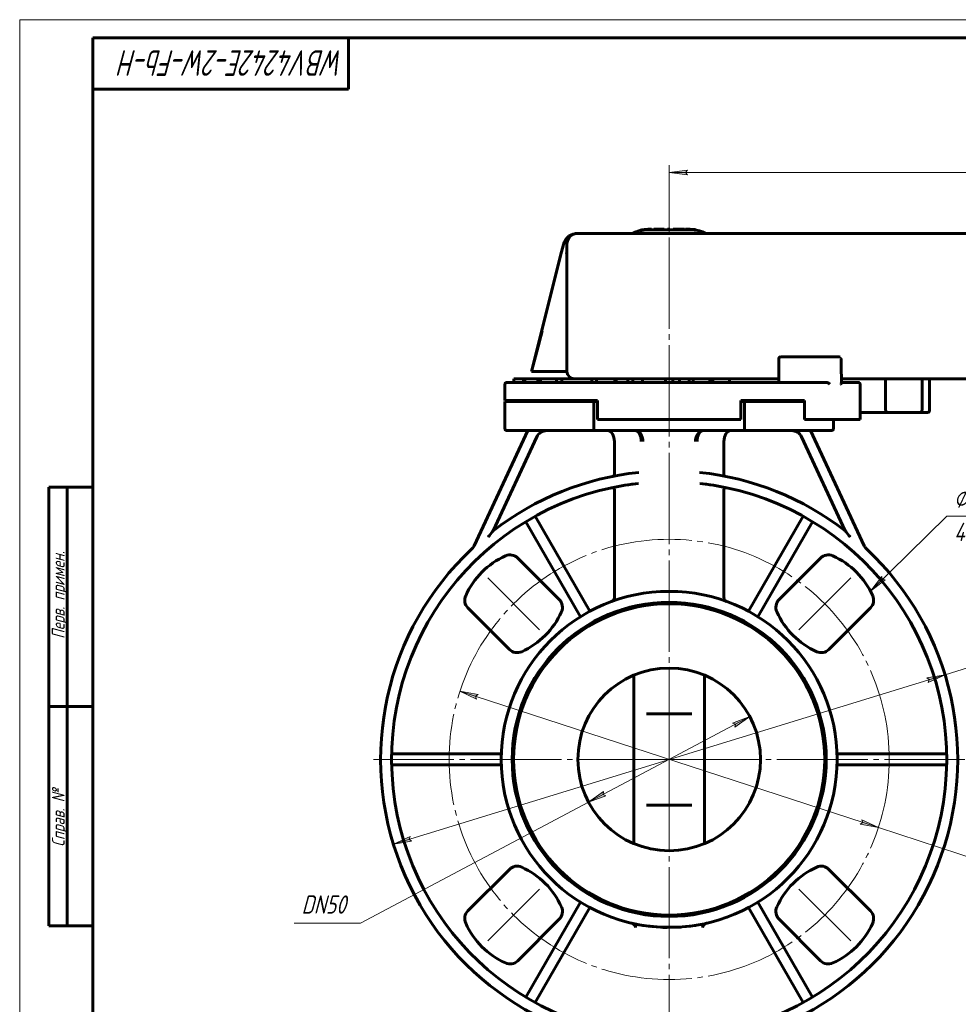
# Model space of a CAD drawing. Header units: millimetres. Extents: x 0 to 594, y 0 to 420.
# Tile 2 of 4: x 0 to 257, y 150 to 420. Entities that reach past the tile are written whole.
import ezdxf

# ---------------------------------------------------------------- set-up
doc = ezdxf.new("R2010")
doc.units = ezdxf.units.MM
for name, pattern in [('K5LT-1', [0]), ('K5LT_AXLED', [29.466301, 24.966301, -1.5, 1.5, -1.5]), ('K5LT_BASIC', [0]), ('K5LT_THIN', [0])]:
    doc.linetypes.add(name, pattern=pattern)
doc.layers.add('Системный слой', color=7, linetype='Continuous')
doc.layers.add('Системный слой (1)', color=7, linetype='Continuous', true_color=0x6c6c6c)
doc.styles.add('KDIMTEXTSTYLE', font='txt', dxfattribs={"width": 0.96, "oblique": 15, "height": 5})
doc.styles.add('KTEXTSTYLE', font='txt', dxfattribs={"width": 0.96, "height": 5})
doc.dimstyles.new('KDIMSTYLE (1.00)', dxfattribs={"dimtxt": 5, "dimasz": 1, "dimexe": 2, "dimexo": 0, "dimgap": 1, "dimtad": 1, "dimtxsty": 'KDIMTEXTSTYLE', "dimsah": 1, "dimcen": 0, "dimdle": 1, "dimadec": 0, "dimazin": 0, "dimtfac": 0.667, "dimtmove": 0, "dimatfit": 3, "dimfxl": 1, "dimtvp": 1, "dimtolj": 1, "dimtzin": 0, "dimarcsym": 0})

# ---------------------------------------------------------------- blocks, each defined once
blk = doc.blocks.new('U3')
at = {"layer": 'Системный слой (1)', "color": 143, "linetype": 'K5LT_BASIC', "lineweight": 60, "true_color": 0x33acca}
for p, q in [((157.23, 315.52), (158.23, 315.52)), ((197.46, 315.52), (198.46, 315.52))]:
    blk.add_line(p, q, dxfattribs=at)
blk = doc.blocks.new('U4')
at = {"layer": 'Системный слой (1)', "color": 143, "linetype": 'K5LT_BASIC', "lineweight": 60, "true_color": 0x33acca}
for start, end in [(257.1806, 263.7452), (267.5311, 269.3128), (278.7637, 279.3714)]:
    blk.add_arc((177.84, 217.52), 46, start, end, dxfattribs=at)
blk = doc.blocks.new('U5')
at = {"layer": 'Системный слой (1)', "color": 143, "linetype": 'K5LT_BASIC', "lineweight": 60, "true_color": 0x33acca}
for p, q in [((167.94, 172.6), (167.66, 172.66)), ((170.66, 172.08), (167.94, 172.6)), ((187.52, 172.55), (185.9, 172.23)), ((188.05, 172.66), (187.52, 172.55)), ((175.57, 171.57), (170.66, 172.08)), ((181.11, 171.63), (175.57, 171.57)), ((183.68, 171.89), (182.32, 171.74)), ((185.9, 172.23), (183.68, 171.89))]:
    blk.add_line(p, q, dxfattribs=at)
blk = doc.blocks.new('U9')
at = {"layer": 'Системный слой (1)', "color": 143, "linetype": 'K5LT_BASIC', "lineweight": 60, "true_color": 0x33acca}
for p, q in [((175.86, 171.56), (176.23, 171.55)), ((176.23, 171.55), (176.61, 171.54)), ((176.61, 171.54), (176.98, 171.53))]:
    blk.add_line(p, q, dxfattribs=at)
blk = doc.blocks.new('U13')
at = {"layer": 'Системный слой (1)', "color": 143, "linetype": 'K5LT_BASIC', "lineweight": 60, "true_color": 0x33acca}
for p, q in [((180.09, 321.72), (180.66, 321.72)), ((183.3, 321.72), (184.37, 321.72)), ((188.93, 321.72), (189.79, 321.72)), ((194.39, 321.72), (207.84, 321.72)), ((225.06, 321.72), (269.36, 321.72))]:
    blk.add_line(p, q, dxfattribs=at)
blk = doc.blocks.new('U14')
at = {"layer": 'Системный слой (1)', "color": 143, "linetype": 'K5LT_BASIC', "lineweight": 60, "true_color": 0x33acca}
for p, q in [((186.13, 362.18), (185.22, 362.38)), ((187, 361.89), (186.13, 362.18)), ((187.84, 361.52), (187, 361.89))]:
    blk.add_line(p, q, dxfattribs=at)
blk = doc.blocks.new('U15')
at = {"layer": 'Системный слой (1)', "color": 143, "linetype": 'K5LT_BASIC', "lineweight": 60, "true_color": 0x33acca}
for p, q in [((162.95, 321.72), (166.49, 321.72)), ((170.52, 321.72), (176.84, 321.72)), ((178.84, 321.72), (179.84, 321.72))]:
    blk.add_line(p, q, dxfattribs=at)
blk = doc.blocks.new('D0')
at = {"layer": 'Системный слой (1)'}
for points in [[(248.78, 238.6), (253.37, 240.69), (248.39, 239.86), (249.07, 239.37)], [(107.29, 195.18), (106.62, 195.66), (106.91, 196.44), (102.32, 194.34)]]:
    blk.add_hatch(color=7, dxfattribs=at).paths.add_polyline_path(points)
at = {"layer": 'Системный слой (1)', "color": 7, "linetype": 'K5LT_THIN', "lineweight": 18, "true_color": 0xffffff}
for p, q in [((253.37, 240.69), (275.93, 247.62)), ((102.32, 194.34), (253.37, 240.69)), ((248.39, 239.86), (253.37, 240.69)), ((253.37, 240.69), (248.78, 238.6)), ((249.07, 239.37), (248.39, 239.86)), ((248.78, 238.6), (249.07, 239.37)), ((102.32, 194.34), (106.91, 196.44)), ((107.29, 195.18), (102.32, 194.34)), ((106.91, 196.44), (106.62, 195.66)), ((106.62, 195.66), (107.29, 195.18))]:
    blk.add_line(p, q, dxfattribs=at)
blk.add_wipeout([(277.93, 248.62), (277.93, 256), (290.59, 256), (290.59, 248.62)]).dxf.layer = 'Системный слой (1)'
blk.add_line((275.93, 247.62), (293.12, 247.62), dxfattribs=at)
at = {"layer": 'Системный слой (1)', "color": 7, "char_height": 5, "attachment_point": 1, "style": 'KTEXTSTYLE'}
for s, insert in [('\\fArial|b0|c204|p34;\\H5.0;\\W1.000;\\Q15;\\fGOST Type AU|b0|i0|c204|p34;\\Q15;\\W0.960;⌀', (277.93, 255.2)), ('\\fArial|b0|c204|p34;\\H5.0;\\W1.000;\\Q15;\\fGOST Type AU|b0|i0|c204|p34;\\Q15;\\W0.960;158', (281.23, 255.2))]:
    blk.add_mtext(s, dxfattribs=dict(at, insert=insert))
blk = doc.blocks.new('KDIMARROW_01')
at = {"layer": 'Системный слой'}
blk.add_hatch(color=0, dxfattribs=at).paths.add_polyline_path([(-5, -0.66), (0, 0), (-5, 0.66), (-4.5, 0)])
at = {"layer": 'Системный слой', "color": 0, "linetype": 'K5LT_THIN', "lineweight": 18}
for p, q in [((-4.5, 0), (-5, 0.66)), ((-5, 0.66), (0, 0)), ((0, 0), (-5, -0.66)), ((-5, -0.66), (-4.5, 0))]:
    blk.add_line(p, q, dxfattribs=at)
at = {"layer": 'Системный слой (1)', "color": 0, "linetype": 'K5LT_THIN', "lineweight": 18}
blk.add_line((177.84, 217.52), (176.84, 217.52), dxfattribs=at)
blk = doc.blocks.new('D1')
at = {"layer": 'Системный слой (1)'}
for points in [[(124.84, 234.79), (125.52, 235.26), (120.56, 236.19), (125.11, 234.01)], [(235.13, 198.85), (230.58, 201.02), (230.85, 200.24), (230.17, 199.77)]]:
    blk.add_hatch(color=7, dxfattribs=at).paths.add_polyline_path(points)
at = {"layer": 'Системный слой (1)', "color": 7, "linetype": 'K5LT_THIN', "lineweight": 18, "true_color": 0xffffff}
for p, q in [((120.56, 236.19), (125.52, 235.26)), ((125.11, 234.01), (120.56, 236.19)), ((120.56, 236.19), (235.13, 198.85)), ((125.52, 235.26), (124.84, 234.79)), ((124.84, 234.79), (125.11, 234.01)), ((230.17, 199.77), (230.85, 200.24)), ((235.13, 198.85), (230.17, 199.77)), ((230.85, 200.24), (230.58, 201.02)), ((230.58, 201.02), (235.13, 198.85)), ((235.13, 198.85), (275.93, 185.55))]:
    blk.add_line(p, q, dxfattribs=at)
blk.add_wipeout([(277.93, 186.55), (277.93, 193.93), (294.66, 193.93), (294.66, 186.55)]).dxf.layer = 'Системный слой (1)'
blk.add_line((275.93, 185.55), (297.36, 185.55), dxfattribs=at)
at = {"layer": 'Системный слой (1)', "color": 7, "char_height": 5, "attachment_point": 1, "style": 'KTEXTSTYLE'}
for s, insert in [('\\fArial|b0|c204|p34;\\H5.0;\\W1.000;\\Q15;\\fGOST Type AU|b0|i0|c204|p34;\\Q15;\\W0.960;⌀', (277.93, 193.14)), ('\\fArial|b0|c204|p34;\\H5.0;\\W1.000;\\Q15;\\fGOST Type AU|b0|i0|c204|p34;\\Q15;\\W0.960;120,5', (281.23, 193.14))]:
    blk.add_mtext(s, dxfattribs=dict(at, insert=insert))
blk = doc.blocks.new('U16')
at = {"layer": 'Системный слой (1)'}
blk.add_hatch(color=7, dxfattribs=at).paths.add_polyline_path([(232.94, 263.6), (236.98, 266.63), (236.16, 266.75), (236.05, 267.57)])
at = {"layer": 'Системный слой (1)', "color": 7, "linetype": 'K5LT_THIN', "lineweight": 18, "true_color": 0xffffff}
for p, q in [((253.83, 284.07), (232.94, 263.6)), ((253.83, 284.07), (285.05, 284.07)), ((232.94, 263.6), (236.05, 267.57)), ((236.05, 267.57), (236.16, 266.75)), ((236.98, 266.63), (232.94, 263.6)), ((236.16, 266.75), (236.98, 266.63))]:
    blk.add_line(p, q, dxfattribs=at)
at = {"layer": 'Системный слой (1)', "color": 7, "char_height": 5, "attachment_point": 1, "style": 'KTEXTSTYLE'}
for s, insert in [('\\fArial|b0|c204|p34;\\H5.0;\\W1.000;\\Q15;\\fGOST Type AU|b0|i0|c204|p34;\\Q15;\\W0.960;⌀', (255.83, 291.66)), ('\\fArial|b0|c204|p34;\\H5.0;\\W1.000;\\Q15;\\fGOST Type AU|b0|i0|c204|p34;\\Q15;\\W0.960;19,3х24,5', (259.14, 291.66)), ('\\fArial|b0|c204|p34;\\H5.0;\\W1.000;\\Q15;\\fGOST Type AU|b0|i0|c204|p34;\\Q15;\\W0.960;4 отв.', (255.83, 282.28))]:
    blk.add_mtext(s, dxfattribs=dict(at, insert=insert))
blk = doc.blocks.new('D2')
at = {"layer": 'Системный слой (1)'}
for points in [[(195.82, 226.3), (199.93, 229.23), (195.21, 227.47), (195.96, 227.12)], [(155.75, 205.81), (160.48, 207.57), (159.73, 207.92), (159.86, 208.73)]]:
    blk.add_hatch(color=7, dxfattribs=at).paths.add_polyline_path(points)
at = {"layer": 'Системный слой (1)', "color": 7, "linetype": 'K5LT_THIN', "lineweight": 18, "true_color": 0xffffff}
for p, q in [((199.93, 229.23), (155.75, 205.81)), ((195.21, 227.47), (199.93, 229.23)), ((199.93, 229.23), (195.82, 226.3)), ((195.96, 227.12), (195.21, 227.47)), ((195.82, 226.3), (195.96, 227.12)), ((155.75, 205.81), (159.86, 208.73)), ((160.48, 207.57), (155.75, 205.81)), ((159.86, 208.73), (159.73, 207.92)), ((159.73, 207.92), (160.48, 207.57)), ((155.75, 205.81), (93.3, 172.7))]:
    blk.add_line(p, q, dxfattribs=at)
blk.add_wipeout([(77.18, 173.7), (77.18, 181.08), (90.73, 181.08), (90.73, 173.7)]).dxf.layer = 'Системный слой (1)'
blk.add_line((93.3, 172.7), (75.18, 172.7), dxfattribs=at)
at = {"layer": 'Системный слой (1)', "color": 7, "insert": (77.18, 180.29), "char_height": 5, "attachment_point": 1, "style": 'KTEXTSTYLE'}
blk.add_mtext('\\fArial|b0|c204|p34;\\H5.0;\\W1.000;\\Q15;\\fGOST Type AU|b0|i0|c204|p34;\\Q15;\\W0.960;DN50', dxfattribs=at)
blk = doc.blocks.new('U17')
at = {"layer": 'Системный слой (1)', "color": 30, "linetype": 'K5LT_AXLED', "lineweight": 18, "true_color": 0xff8000}
for q in [(177.84, 364.62), (96.85, 217.52), (258.84, 217.52), (177.84, 135.52)]:
    blk.add_line((177.84, 217.52), q, dxfattribs=at)
blk = doc.blocks.new('D3')
at = {"layer": 'Системный слой (1)'}
for points in [[(177.84, 378.19), (182.84, 378.85), (182.34, 378.19), (182.84, 377.54)], [(379.84, 378.19), (374.84, 378.85), (375.34, 378.19), (374.84, 377.54)]]:
    blk.add_hatch(color=7, dxfattribs=at).paths.add_polyline_path(points)
at = {"layer": 'Системный слой (1)', "color": 7, "linetype": 'K5LT_THIN', "lineweight": 18, "true_color": 0xffffff}
for p, q in [((177.84, 362.52), (177.84, 380.19)), ((379.84, 358.52), (379.84, 380.19)), ((177.84, 378.19), (182.84, 378.85)), ((182.84, 377.54), (177.84, 378.19)), ((182.84, 378.85), (182.34, 378.19)), ((182.34, 378.19), (182.84, 377.54)), ((375.34, 378.19), (374.84, 378.85)), ((374.84, 378.85), (379.84, 378.19)), ((379.84, 378.19), (374.84, 377.54)), ((374.84, 377.54), (375.34, 378.19))]:
    blk.add_line(p, q, dxfattribs=at)
blk.add_wipeout([(273.17, 379.19), (273.17, 386.58), (284.06, 386.58), (284.06, 379.19)]).dxf.layer = 'Системный слой (1)'
blk.add_line((379.84, 378.19), (177.84, 378.19), dxfattribs=at)
at = {"layer": 'Системный слой (1)', "color": 7, "insert": (273.17, 385.78), "char_height": 5, "attachment_point": 1, "style": 'KTEXTSTYLE'}
blk.add_mtext('\\fArial|b0|c204|p34;\\H5.0;\\W1.000;\\Q15;\\fGOST Type AU|b0|i0|c204|p34;\\Q15;\\W0.960;202', dxfattribs=at)
blk = doc.blocks.new('U33')
at = {"color": 7, "linetype": 'K5LT_THIN', "lineweight": 18, "true_color": 0xffffff}
for p, q in [((0, 0), (0, 420)), ((0, 420), (594, 420))]:
    blk.add_line(p, q, dxfattribs=at)
at = {"color": 143, "linetype": 'K5LT_BASIC', "lineweight": 60, "true_color": 0x33acca}
for p, q in [((20, 5), (20, 415)), ((20, 415), (589, 415)), ((90, 415), (90, 401)), ((90, 401), (20, 401)), ((8, 172), (8, 292)), ((20, 292), (8, 292)), ((13, 172), (13, 292)), ((20, 232), (8, 232)), ((20, 172), (8, 172))]:
    blk.add_line(p, q, dxfattribs=at)
at = {"color": 7, "attachment_point": 1, "style": 'KTEXTSTYLE'}
for s, insert, char_height, rotation in [('\\fArial|b0|c204|p34;\\H5.0;\\W1.000;\\Q15;\\fGOST Type AU|b0|i0|c204|p34;\\Q15;\\W0.857;\\H7.00;WBV4242E-2W-Fb-H', (88.86, 404.64), 7, 180), ('\\fArial|b0|c204|p34;\\H5.0;\\W1.000;\\Q15;\\fGOST Type AU|b0|i0|c204|p34;\\Q15;\\W0.960;\\H3.50;Перв. примен.', (8.82, 250.52), 3.5, 90), ('\\fArial|b0|c204|p34;\\H5.0;\\W1.000;\\Q15;\\fGOST Type AU|b0|i0|c204|p34;\\Q15;\\W0.960;\\H3.50;Справ. №', (8.82, 193.63), 3.5, 90)]:
    blk.add_mtext(s, dxfattribs=dict(at, insert=insert, char_height=char_height, rotation=rotation))

msp = doc.modelspace()

# ---------------------------------------------------------------- linework, layer by layer
at = {"layer": 'Системный слой (1)', "color": 143, "linetype": 'K5LT_BASIC', "lineweight": 60, "true_color": 0x33acca}
for p, q in [((152.839, 361.518), (152.843, 361.518)), ((180.094, 361.518), (152.843, 361.518)), ((169.895, 362.365), (169.895, 362.311)), ((169.895, 362.311), (169.895, 362.208)), ((170.427, 362.449), (170.427, 362.473)), ((172.286, 362.618), (172.163, 362.618)), ((172.202, 362.618), (172.286, 362.618)), ((172.232, 362.618), (172.232, 362.518)), ((172.232, 362.618), (172.286, 362.618)), ((172.286, 362.518), (172.232, 362.518)), ((172.286, 362.618), (173.049, 362.618)), ((183.28, 362.518), (172.286, 362.518)), ((173.049, 362.618), (173.049, 362.518)), ((173.626, 362.618), (174.122, 362.618)), ((173.626, 362.618), (173.626, 362.518)), ((174.122, 362.618), (175.892, 362.618)), ((174.122, 362.618), (174.122, 362.518)), ((175.892, 362.618), (175.892, 362.518)), ((175.892, 362.618), (176.488, 362.618)), ((176.488, 362.618), (176.488, 362.518)), ((177.402, 362.618), (177.402, 362.518)), ((177.402, 362.618), (178.044, 362.618)), ((178.044, 362.618), (178.044, 362.518)), ((178.965, 362.618), (178.965, 362.518)), ((178.965, 362.618), (179.496, 362.618)), ((179.496, 362.618), (179.496, 362.518)), ((179.496, 362.618), (180.106, 362.618)), ((269.546, 361.518), (180.094, 361.518)), ((180.106, 362.618), (181.37, 362.618)), ((180.106, 362.618), (180.106, 362.518)), ((181.37, 362.618), (182.06, 362.618)), ((181.37, 362.618), (181.37, 362.518)), ((182.06, 362.618), (182.06, 362.518)), ((182.33, 362.618), (182.712, 362.618)), ((182.33, 362.618), (182.33, 362.518)), ((182.712, 362.618), (182.712, 362.518)), ((182.712, 362.618), (183.28, 362.618)), ((183.415, 362.618), (183.28, 362.618)), ((184.842, 362.512), (184.842, 362.411)), ((185.224, 362.478), (185.224, 362.479)), ((185.224, 362.478), (185.224, 362.376)), ((149.843, 358.518), (149.843, 323.718)), ((148.388, 356.449), (140.161, 323.718)), ((148.893, 358.457), (148.388, 356.449)), ((149.843, 352.647), (149.843, 353.317)), ((207.844, 327.257), (207.843, 320.718)), ((221.156, 327.718), (208.343, 327.718)), ((221.515, 327.718), (221.156, 327.718)), ((224.268, 327.718), (221.515, 327.718)), ((224.922, 323.718), (224.922, 327.218)), ((140.161, 323.718), (140.167, 323.718)), ((140.167, 323.718), (141.033, 323.718)), ((149.186, 323.718), (141.033, 323.718)), ((149.186, 323.718), (149.843, 323.718)), ((135.263, 321.718), (137.969, 321.718)), ((135.263, 320.718), (135.263, 321.718)), ((137.969, 320.718), (137.969, 321.718)), ((137.969, 321.718), (138.357, 321.718)), ((138.357, 321.718), (141.892, 321.718)), ((138.357, 320.718), (138.357, 321.718)), ((141.892, 321.718), (142.642, 321.718)), ((141.892, 320.718), (141.892, 321.718)), ((142.642, 320.718), (142.642, 321.718)), ((142.642, 321.718), (147.027, 321.718)), ((147.027, 320.718), (147.027, 321.718)), ((147.027, 321.718), (148.442, 321.718)), ((148.442, 321.718), (156.653, 321.718)), ((148.442, 320.718), (148.442, 321.718)), ((156.653, 320.718), (156.653, 321.718)), ((156.653, 321.718), (157.953, 321.718)), ((157.953, 321.718), (162.953, 321.718)), ((157.953, 320.718), (157.953, 321.718)), ((162.953, 320.718), (162.953, 321.718)), ((163.343, 320.718), (163.343, 321.718)), ((166.486, 321.718), (167.935, 321.718)), ((166.486, 320.718), (166.486, 321.718)), ((167.935, 321.718), (170.523, 321.718)), ((167.935, 320.718), (167.935, 321.718)), ((170.523, 320.718), (170.523, 321.718)), ((176.843, 320.718), (176.843, 321.718)), ((176.843, 321.718), (178.843, 321.718)), ((178.843, 320.718), (178.843, 321.718)), ((179.835, 321.718), (180.094, 321.718)), ((180.66, 321.718), (181.978, 321.718)), ((180.66, 320.718), (180.66, 321.718)), ((181.978, 321.718), (183.302, 321.718)), ((183.302, 320.718), (183.302, 321.718)), ((184.371, 321.718), (186.655, 321.718)), ((184.371, 320.718), (184.371, 321.718)), ((186.655, 321.718), (188.933, 321.718)), ((188.933, 320.718), (188.933, 321.718)), ((189.79, 321.718), (192.19, 321.718)), ((189.79, 320.718), (189.79, 321.718)), ((192.19, 321.718), (194.391, 321.718)), ((194.391, 320.718), (194.391, 321.718)), ((225.056, 320.667), (225.056, 322.395)), ((237.088, 313.018), (237.088, 321.718)), ((247.088, 313.018), (247.088, 321.718)), ((249.148, 313.018), (249.148, 321.718)), ((132.843, 320.218), (132.843, 315.718)), ((209.839, 320.718), (133.343, 320.718)), ((220.885, 320.718), (209.839, 320.718)), ((228.57, 320.718), (225.056, 320.718)), ((228.704, 320.718), (228.57, 320.718)), ((229.594, 320.718), (228.704, 320.718)), ((229.6, 320.718), (229.594, 320.718)), ((230.1, 320.218), (230.1, 310.518)), ((132.843, 315.718), (158.228, 315.718)), ((132.843, 315.518), (132.843, 308.018)), ((132.843, 315.518), (157.227, 315.518)), ((157.227, 315.518), (157.227, 308.018)), ((158.18, 315.518), (158.18, 315.718)), ((158.228, 315.718), (158.228, 310.518)), ((197.458, 310.518), (197.458, 315.718)), ((197.458, 315.718), (210.198, 315.718)), ((198.458, 315.718), (198.458, 315.518)), ((198.458, 315.518), (214.873, 315.518)), ((198.458, 315.518), (198.458, 308.018)), ((198.664, 315.518), (198.664, 315.718)), ((201.636, 315.718), (201.636, 315.518)), ((204.451, 315.718), (204.451, 315.518)), ((207.375, 315.518), (207.375, 315.718)), ((210.198, 315.718), (214.873, 315.718)), ((212.456, 315.718), (212.456, 315.518)), ((214.873, 315.718), (214.873, 310.518)), ((197.458, 310.518), (158.228, 310.518)), ((228.93, 310.518), (214.873, 310.518)), ((222.843, 310.518), (222.843, 308.018)), ((228.93, 310.518), (229.198, 310.518)), ((230.088, 310.518), (229.198, 310.518)), ((230.088, 310.518), (230.1, 310.518)), ((230.1, 312.518), (236.088, 312.518)), ((236.088, 312.518), (237.588, 312.518)), ((237.588, 312.518), (238.088, 312.518)), ((238.088, 312.518), (246.088, 312.518)), ((246.088, 312.518), (246.588, 312.518)), ((246.588, 312.518), (248.088, 312.518)), ((248.088, 312.518), (248.148, 312.518)), ((248.148, 312.518), (248.648, 312.518)), ((139.112, 307.518), (124.426, 276.022)), ((133.343, 307.518), (157.349, 307.518)), ((157.349, 307.518), (198.337, 307.518)), ((198.337, 307.518), (222.343, 307.518)), ((231.26, 276.022), (216.573, 307.518)), ((129.641, 280.109), (141.615, 305.786)), ((214.071, 305.786), (226.044, 280.109)), ((162.837, 304.518), (162.837, 295.504)), ((192.848, 295.504), (192.848, 304.518)), ((162.837, 291.422), (162.837, 261.757)), ((192.848, 261.757), (192.848, 291.422)), ((156.154, 258.084), (141.149, 284.073)), ((214.536, 284.073), (199.532, 258.084)), ((138.551, 282.573), (153.556, 256.584)), ((202.13, 256.584), (217.134, 282.573)), ((147.745, 261.262), (136.381, 272.627)), ((219.305, 272.627), (207.94, 261.262)), ((122.734, 258.98), (134.098, 247.615)), ((167.843, 259.339), (167.843, 258.927)), ((187.843, 259.339), (187.843, 258.927)), ((221.587, 247.615), (232.952, 258.98)), ((168.16, 240.567), (168.16, 194.469)), ((187.525, 194.469), (187.525, 240.567)), ((171.618, 230.018), (184.068, 230.018)), ((131.867, 219.018), (101.858, 219.018)), ((253.828, 219.018), (223.818, 219.018)), ((101.858, 216.018), (131.867, 216.018)), ((223.818, 216.018), (253.828, 216.018)), ((184.068, 205.018), (171.618, 205.018)), ((134.098, 187.42), (122.734, 176.056)), ((232.952, 176.056), (221.587, 187.42)), ((153.556, 178.452), (138.551, 152.463)), ((217.134, 152.463), (202.13, 178.452)), ((141.149, 150.963), (156.154, 176.952)), ((167.843, 176.108), (167.843, 175.697)), ((187.843, 176.108), (187.843, 175.697)), ((199.532, 176.952), (214.536, 150.963)), ((136.381, 162.409), (147.745, 173.773)), ((207.94, 173.773), (219.305, 162.409))]:
    msp.add_line(p, q, dxfattribs=at)
at = {"layer": 'Системный слой (1)', "color": 30, "linetype": 'K5LT_AXLED', "lineweight": 18, "true_color": 0xff8000}
for p, q in [((142.336, 182.011), (128.143, 167.818)), ((227.542, 167.818), (213.35, 182.011))]:
    msp.add_line(p, q, dxfattribs=at)
msp.add_circle((177.843, 217.518), 60.25, dxfattribs=at)
at = {"layer": 'Системный слой (1)', "color": 143, "linetype": 'K5LT_BASIC', "lineweight": 60, "true_color": 0x33acca}
for radius in [46, 43, 25]:
    msp.add_circle((177.843, 217.518), radius, dxfattribs=at)
for centre, radius, start, end in [((152.821, 357.469), 4.051, 88.25191, 165.89116), ((152.843, 358.518), 3, 90, 180), ((152.843, 358.518), 3, 90, 132.59122), ((152.843, 358.518), 3, 90, 97.16643), ((208.343, 327.218), 0.5, 90, 180), ((151.843, 323.718), 2, 180, 270), ((133.343, 320.218), 0.5, 90, 180), ((237.588, 313.018), 0.5, 180, 270), ((246.588, 313.018), 0.5, 270, 0), ((248.648, 313.018), 0.5, 270, 0), ((133.343, 308.018), 0.5, 180, 270), ((144.334, 304.518), 3, 90, 155), ((211.352, 304.518), 3, 25, 90), ((222.343, 308.018), 0.5, 270, 0), ((177.843, 217.518), 79, 96.04059, 127.59992), ((177.843, 217.518), 79, 52.40008, 83.95941), ((177.843, 217.518), 76, 96.36191, 83.63809), ((177.843, 217.518), 76, 96.36191, 101.91124), ((177.843, 217.518), 76, 78.08876, 83.63809), ((177.843, 217.518), 79, 133.20287, 46.79713), ((121.707, 277.29), 3, 313.20287, 335), ((233.979, 277.29), 3, 205, 226.79713), ((142.006, 253.355), 21.819, 114.30652, 155.69348), ((134.26, 270.505), 3, 45, 114.30652), ((221.426, 270.505), 3, 65.69348, 135), ((213.68, 253.355), 21.819, 24.30652, 65.69348), ((124.855, 261.101), 3, 155.69348, 225), ((230.83, 261.101), 3, 315, 24.30652), ((177.843, 217.518), 42.6, 0, 180), ((145.624, 259.141), 3, 335.69348, 45), ((210.062, 259.141), 3, 135, 204.30652), ((128.473, 266.887), 21.819, 294.30652, 335.69348), ((227.212, 266.887), 21.819, 204.30652, 245.69348), ((136.22, 249.736), 3, 225, 294.30652), ((219.466, 249.736), 3, 245.69348, 315), ((177.843, 217.518), 42.6, 180, 0), ((136.22, 185.299), 3, 65.69348, 135), ((128.473, 168.148), 21.819, 24.30652, 65.69348), ((227.212, 168.148), 21.819, 114.30652, 155.69348), ((219.466, 185.299), 3, 45, 114.30652), ((124.855, 173.935), 3, 135, 204.30652), ((145.624, 175.895), 3, 315, 24.30652), ((210.062, 175.895), 3, 155.69348, 225), ((230.83, 173.935), 3, 335.69348, 45), ((142.006, 181.681), 21.819, 204.30652, 245.69348), ((213.68, 181.681), 21.819, 294.30652, 335.69348), ((134.26, 164.53), 3, 245.69348, 315), ((221.426, 164.53), 3, 225, 294.30652)]:
    msp.add_arc(centre, radius, start, end, dxfattribs=at)
for centre, major_axis, ratio, start_param, end_param in [((151.473, 355.674), (-1.674, 1.095), 0.6102422, 0.51578, 0.6126879), ((144.879, 334.285), (-9.36, -34.023), 0.0521592, 4.7135475, 5.0425174), ((224.268, 327.218), (0.695, 0), 0.7190084, 1.1164823, 1.5707963), ((220.885, 320.218), (0.695, 0), 0.7190084, 1.1701617, 1.5707963), ((161.105, 304.518), (0, -3), 0.5773503, 1.5707963, 3.1415927), ((168.611, 304.518), (0, 3), 0.6735753, 4.712389, 6.2831853), ((168.611, 304.518), (0, 3), 0.5292377, 4.712389, 6.2831853), ((187.075, 304.518), (0, -3), 0.6735753, 3.1415927, 4.712389), ((187.075, 304.518), (0, -3), 0.5292377, 3.1415927, 4.712389), ((194.58, 304.518), (0, 3), 0.5773503, 0, 1.5707963)]:
    msp.add_ellipse(centre, major_axis=major_axis, ratio=ratio, start_param=start_param, end_param=end_param, dxfattribs=at)
for points, knots in [([(152.843, 361.518), (152.84, 361.518), (152.838, 361.518), (152.833, 361.518), (152.831, 361.518), (152.826, 361.518), (152.823, 361.518), (152.816, 361.518), (152.812, 361.518), (152.803, 361.517), (152.799, 361.517), (152.79, 361.517), (152.785, 361.517), (152.779, 361.517), (152.777, 361.517), (152.775, 361.517)], [0, 0, 0, 0, 0.5351032, 0.5351032, 1.0702064, 1.0702064, 1.6054966, 1.6054966, 2.6050538, 2.6050538, 3.6046111, 3.6046111, 4.6041683, 4.6041683, 4.9977862, 4.9977862, 4.9977862, 4.9977862]), ([(152.843, 361.518), (152.84, 361.518), (152.838, 361.518), (152.833, 361.518), (152.831, 361.518), (152.826, 361.518), (152.823, 361.518), (152.817, 361.518), (152.812, 361.518), (152.803, 361.517), (152.799, 361.517), (152.79, 361.517), (152.786, 361.517), (152.779, 361.517), (152.778, 361.517), (152.776, 361.517)], [0, 0, 0, 0, 0.5406629, 0.5406629, 1.0813258, 1.0813258, 1.6222053, 1.6222053, 2.6217573, 2.6217573, 3.6213092, 3.6213092, 4.6208612, 4.6208612, 4.9977598, 4.9977598, 4.9977598, 4.9977598]), ([(167.843, 361.518), (167.843, 361.518), (167.844, 361.518), (167.845, 361.519), (167.845, 361.519), (167.846, 361.519), (167.847, 361.52), (167.849, 361.521), (167.85, 361.521), (167.852, 361.522), (167.854, 361.523), (167.858, 361.525), (167.861, 361.527), (167.869, 361.531), (167.873, 361.533), (167.883, 361.538), (167.889, 361.541), (167.907, 361.549), (167.919, 361.555), (167.949, 361.57), (167.966, 361.578), (168.008, 361.598), (168.032, 361.61), (168.104, 361.643), (168.152, 361.665), (168.272, 361.719), (168.345, 361.751), (168.516, 361.822), (168.614, 361.861), (168.85, 361.951), (168.988, 362), (169.267, 362.091), (169.407, 362.134), (169.664, 362.205), (169.779, 362.234), (169.895, 362.262)], [0, 0, 0, 0, 0.0064719, 0.0064719, 0.0129437, 0.0129437, 0.0258875, 0.0258875, 0.0453031, 0.0453031, 0.0711911, 0.0711911, 0.1229666, 0.1229666, 0.2006294, 0.2006294, 0.3041909, 0.3041909, 0.5113004, 0.5113004, 0.8219578, 0.8219578, 1.2363443, 1.2363443, 2.0648986, 2.0648986, 3.3076206, 3.3076206, 4.9669264, 4.9669264, 7.2655098, 7.2655098, 9.5704193, 9.5704193, 11.4400022, 11.4400022, 11.4400022, 11.4400022]), ([(169.895, 362.311), (170.077, 362.357), (170.262, 362.398), (170.57, 362.457), (170.693, 362.479), (170.816, 362.498)], [3.158489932, 3.158489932, 3.158489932, 3.158489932, 3.210488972, 3.210488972, 3.244788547, 3.244788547, 3.244788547, 3.244788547]), ([(170.816, 362.396), (170.7, 362.378), (170.583, 362.358), (170.275, 362.299), (170.084, 362.256), (169.895, 362.208)], [4.554250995, 4.554250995, 4.554250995, 4.554250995, 4.586689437, 4.586689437, 4.640599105, 4.640599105, 4.640599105, 4.640599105]), ([(170.816, 362.498), (170.879, 362.507), (170.938, 362.516), (171.052, 362.532), (171.107, 362.539), (171.213, 362.552), (171.263, 362.558), (171.364, 362.569), (171.413, 362.573), (171.513, 362.582), (171.56, 362.586), (171.605, 362.589), (171.61, 362.59), (171.758, 362.601), (171.969, 362.613), (172.166, 362.617), (172.232, 362.618)], [-0.11194034, -0.11194034, -0.11194034, -0.11194034, -0.10503508, -0.10503508, -0.09781006, -0.09781006, -0.0900515, -0.0900515, -0.08089295, -0.08089295, -0.06925509, -0.06925509, -0.0677414, -0.0677414, -0.02361788, 0, 0, 0, 0]), ([(172.232, 362.518), (171.944, 362.515), (171.712, 362.498), (171.466, 362.478), (171.342, 362.466), (171.088, 362.436), (170.951, 362.417), (170.816, 362.396)], [0, 0, 0, 0, 0.10221226, 0.10221226, 0.19550076, 0.19550076, 0.30090359, 0.30090359, 0.30090359, 0.30090359]), ([(171.937, 362.614), (171.865, 362.612), (171.789, 362.609), (171.594, 362.598), (171.498, 362.59), (171.252, 362.57), (171.037, 362.546), (170.832, 362.516)], [-0.085970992, -0.085970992, -0.085970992, -0.085970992, -0.076025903, -0.076025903, -0.062042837, -0.062042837, 0, 0, 0, 0]), ([(183.775, 362.505), (183.688, 362.509), (183.601, 362.513), (183.435, 362.517), (183.357, 362.518), (183.28, 362.518)], [0, 0, 0, 0, 0.026127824, 0.026127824, 0.049926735, 0.049926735, 0.049926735, 0.049926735]), ([(183.775, 362.611), (183.694, 362.614), (183.611, 362.616), (183.512, 362.617), (183.492, 362.617), (183.474, 362.618), (183.456, 362.618), (183.436, 362.618), (183.415, 362.618)], [-0.108664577, -0.108664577, -0.108664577, -0.108664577, -0.069764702, -0.069764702, -0.060457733, -0.060457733, -0.060457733, -0.051679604, -0.051679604, -0.051679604, -0.051679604]), ([(184.521, 362.563), (184.485, 362.566), (184.441, 362.57), (184.323, 362.579), (184.257, 362.584), (184.075, 362.597), (183.925, 362.605), (183.775, 362.611)], [-0.070482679, -0.070482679, -0.070482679, -0.070482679, -0.059416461, -0.059416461, -0.045079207, -0.045079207, 0, 0, 0, 0]), ([(183.775, 362.605), (184.128, 362.588), (184.331, 362.566), (184.591, 362.541), (184.725, 362.526), (184.842, 362.512)], [-0.084288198, -0.084288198, -0.084288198, -0.084288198, -0.049268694, -0.049268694, 0, 0, 0, 0]), ([(184.842, 362.411), (184.738, 362.423), (184.62, 362.437), (184.439, 362.455), (184.391, 362.46), (184.161, 362.481), (183.963, 362.496), (183.775, 362.505)], [0, 0, 0, 0, 0.04386376, 0.04386376, 0.05950687, 0.05950687, 0.11357053, 0.11357053, 0.11357053, 0.11357053]), ([(184.693, 362.554), (184.693, 362.554), (184.691, 362.554), (184.687, 362.553), (184.682, 362.553), (184.674, 362.553), (184.671, 362.553), (184.665, 362.553), (184.662, 362.553), (184.658, 362.554), (184.658, 362.554), (184.656, 362.554), (184.656, 362.554), (184.634, 362.555), (184.596, 362.557), (184.535, 362.562), (184.528, 362.563), (184.521, 362.563)], [-0.057165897, -0.057165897, -0.057165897, -0.057165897, -0.052490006, -0.052490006, -0.04609295, -0.04609295, -0.041864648, -0.041864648, -0.038221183, -0.038221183, -0.037153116, -0.037153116, -0.036208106, -0.036208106, -0.003900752, -0.003900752, 0, 0, 0, 0]), ([(184.842, 362.512), (184.912, 362.504), (184.973, 362.497), (185.093, 362.484), (185.125, 362.481), (185.204, 362.475), (185.224, 362.476), (185.224, 362.478)], [-0.098685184, -0.098685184, -0.098685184, -0.098685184, -0.086942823, -0.086942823, -0.070667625, -0.070667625, 0, 0, 0, 0]), ([(185.224, 362.376), (185.224, 362.374), (185.204, 362.374), (185.128, 362.38), (185.098, 362.382), (184.985, 362.395), (184.919, 362.402), (184.842, 362.411)], [0, 0, 0, 0, 0.07000591, 0.07000591, 0.085882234, 0.085882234, 0.099610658, 0.099610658, 0.099610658, 0.099610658]), ([(224.922, 323.718), (224.922, 323.65), (224.926, 323.516), (224.944, 323.304), (224.975, 323.063), (225.017, 322.805), (225.048, 322.575), (225.056, 322.446), (225.056, 322.395)], [0, 0, 0, 0, 1.2551408, 2.4939397, 3.9884582, 5.9263836, 7.7382215, 9, 9, 9, 9]), ([(221.156, 320.678), (221.23, 320.656), (221.302, 320.625), (221.462, 320.545), (221.559, 320.483), (221.734, 320.352), (221.812, 320.282), (221.875, 320.218)], [0.290987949, 0.290987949, 0.290987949, 0.290987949, 0.312563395, 0.312563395, 0.345827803, 0.345827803, 0.37909221, 0.37909221, 0.37909221, 0.37909221]), ([(224.775, 320.218), (224.801, 320.245), (224.852, 320.3), (224.917, 320.38), (224.967, 320.451), (225.007, 320.517), (225.035, 320.575), (225.052, 320.627), (225.056, 320.655), (225.056, 320.667)], [0, 0, 0, 0, 1.6649092, 3.2338994, 4.6508701, 5.8776563, 7.3851307, 8.7745993, 10, 10, 10, 10]), ([(157.349, 307.518), (157.349, 307.518), (157.348, 307.518), (157.34, 307.518), (157.331, 307.522), (157.315, 307.536), (157.307, 307.547), (157.285, 307.588), (157.272, 307.626), (157.25, 307.719), (157.242, 307.773), (157.23, 307.892), (157.227, 307.954), (157.227, 308.018)], [-0.000325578, -0.000325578, -0.000325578, -0.000325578, 0, 0, 0.010697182, 0.010697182, 0.021368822, 0.021368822, 0.041257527, 0.041257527, 0.060573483, 0.060573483, 0.07960867, 0.07960867, 0.07960867, 0.07960867]), ([(198.337, 307.518), (198.337, 307.518), (198.337, 307.518), (198.346, 307.518), (198.354, 307.522), (198.371, 307.536), (198.379, 307.547), (198.401, 307.588), (198.414, 307.626), (198.436, 307.719), (198.444, 307.773), (198.455, 307.892), (198.458, 307.954), (198.458, 308.018)], [-0.079851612, -0.079851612, -0.079851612, -0.079851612, -0.079526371, -0.079526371, -0.068840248, -0.068840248, -0.05817964, -0.05817964, -0.038311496, -0.038311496, -0.019015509, -0.019015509, 0, 0, 0, 0]), ([(162.358, 294.985), (162.443, 295.002), (162.525, 295.036), (162.66, 295.127), (162.715, 295.181), (162.782, 295.283), (162.803, 295.326), (162.83, 295.414), (162.837, 295.459), (162.837, 295.504)], [0, 0, 0, 0, 0.026051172, 0.026051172, 0.048928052, 0.048928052, 0.063037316, 0.063037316, 0.076724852, 0.076724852, 0.076724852, 0.076724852]), ([(192.848, 295.504), (192.848, 295.48), (192.85, 295.456), (192.859, 295.406), (192.865, 295.382), (192.876, 295.35), (192.879, 295.343), (192.891, 295.312), (192.902, 295.289), (192.929, 295.244), (192.944, 295.221), (192.969, 295.191), (192.977, 295.182), (193.003, 295.154), (193.022, 295.136), (193.064, 295.101), (193.087, 295.085), (193.12, 295.065), (193.13, 295.059), (193.165, 295.04), (193.193, 295.027), (193.249, 295.005), (193.278, 294.997), (193.314, 294.988), (193.321, 294.987), (193.328, 294.985)], [0, 0, 0, 0, 0.007315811, 0.007315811, 0.015053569, 0.015053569, 0.017352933, 0.017352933, 0.025026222, 0.025026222, 0.033154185, 0.033154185, 0.036749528, 0.036749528, 0.044646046, 0.044646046, 0.053016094, 0.053016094, 0.056282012, 0.056282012, 0.065228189, 0.065228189, 0.074281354, 0.074281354, 0.076338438, 0.076338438, 0.076338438, 0.076338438]), ([(162.837, 291.422), (162.837, 291.449), (162.835, 291.474), (162.825, 291.526), (162.818, 291.552), (162.807, 291.58), (162.806, 291.584), (162.794, 291.611), (162.783, 291.634), (162.755, 291.677), (162.739, 291.698), (162.717, 291.722), (162.714, 291.727), (162.701, 291.74), (162.692, 291.748), (162.663, 291.774), (162.642, 291.79), (162.599, 291.818), (162.576, 291.83), (162.527, 291.852), (162.501, 291.862), (162.464, 291.873), (162.453, 291.876), (162.415, 291.885), (162.388, 291.89), (162.331, 291.895), (162.301, 291.896), (162.241, 291.894), (162.211, 291.891), (162.173, 291.885), (162.165, 291.883), (162.157, 291.881)], [0, 0, 0, 0, 0.007844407, 0.007844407, 0.015857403, 0.015857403, 0.01707913, 0.01707913, 0.024700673, 0.024700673, 0.032681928, 0.032681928, 0.034401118, 0.034401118, 0.038164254, 0.038164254, 0.04595119, 0.04595119, 0.053738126, 0.053738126, 0.06198793, 0.06198793, 0.065377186, 0.065377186, 0.073590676, 0.073590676, 0.082471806, 0.082471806, 0.091545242, 0.091545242, 0.0940261, 0.0940261, 0.0940261, 0.0940261]), ([(193.529, 291.881), (193.444, 291.899), (193.356, 291.901), (193.196, 291.87), (193.124, 291.842), (193.006, 291.765), (192.959, 291.72), (192.899, 291.63), (192.88, 291.591), (192.855, 291.508), (192.848, 291.466), (192.848, 291.422)], [0, 0, 0, 0, 0.026024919, 0.026024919, 0.04892981, 0.04892981, 0.068413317, 0.068413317, 0.081514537, 0.081514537, 0.09452986, 0.09452986, 0.09452986, 0.09452986]), ([(128.296, 278.405), (128.298, 278.409), (128.301, 278.413), (128.741, 278.978), (129.144, 279.486), (129.449, 279.868), (129.513, 279.948), (129.581, 280.033), (129.601, 280.058), (129.624, 280.087), (129.631, 280.096), (129.639, 280.106), (129.641, 280.109), (129.641, 280.109)], [-0.00141237, -0.00141237, -0.00141237, -0.00141237, 0, 0, 0.21336323, 0.21336323, 0.26105108, 0.26105108, 0.2799045, 0.2799045, 0.29030266, 0.29030266, 0.29838067, 0.29838067, 0.29838067, 0.29838067]), ([(227.39, 278.405), (227.387, 278.409), (227.384, 278.413), (226.944, 278.978), (226.541, 279.486), (226.237, 279.868), (226.173, 279.948), (226.105, 280.033), (226.085, 280.058), (226.062, 280.087), (226.054, 280.096), (226.046, 280.106), (226.044, 280.109), (226.044, 280.109)], [-0.59817372, -0.59817372, -0.59817372, -0.59817372, -0.59676134, -0.59676134, -0.38339811, -0.38339811, -0.33571027, -0.33571027, -0.31685684, -0.31685684, -0.30645869, -0.30645869, -0.29838067, -0.29838067, -0.29838067, -0.29838067]), ([(162.026, 260.713), (162.194, 260.774), (162.349, 260.868), (162.589, 261.091), (162.68, 261.212), (162.774, 261.413), (162.798, 261.48), (162.829, 261.618), (162.837, 261.687), (162.837, 261.757)], [0, 0, 0, 0, 0.05342923, 0.05342923, 0.09846554, 0.09846554, 0.12001902, 0.12001902, 0.14099555, 0.14099555, 0.14099555, 0.14099555]), ([(192.848, 261.757), (192.848, 261.638), (192.872, 261.521), (192.965, 261.281), (193.041, 261.164), (193.205, 260.984), (193.285, 260.916), (193.462, 260.798), (193.559, 260.75), (193.659, 260.713)], [0, 0, 0, 0, 0.03566953, 0.03566953, 0.07689425, 0.07689425, 0.10834713, 0.10834713, 0.14032865, 0.14032865, 0.14032865, 0.14032865]), ([(167.805, 172.611), (167.762, 172.628), (167.719, 172.643), (167.662, 172.658), (167.649, 172.661), (167.636, 172.664)], [0.123542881, 0.123542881, 0.123542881, 0.123542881, 0.137362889, 0.137362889, 0.141256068, 0.141256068, 0.141256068, 0.141256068]), ([(168.718, 171.602), (168.717, 171.604), (168.717, 171.605), (168.668, 171.742), (168.6, 171.878), (168.434, 172.127), (168.336, 172.244), (168.13, 172.429), (168.026, 172.504), (167.877, 172.58), (167.842, 172.597), (167.805, 172.611)], [-0.00064975, -0.00064975, -0.00064975, -0.00064975, 0, 0, 0.05357004, 0.05357004, 0.10288239, 0.10288239, 0.14183192, 0.14183192, 0.15374328, 0.15374328, 0.15374328, 0.15374328]), ([(186.968, 171.602), (186.968, 171.604), (186.969, 171.605), (187.011, 171.723), (187.067, 171.841), (187.203, 172.06), (187.282, 172.164), (187.467, 172.356), (187.574, 172.445), (187.753, 172.554), (187.816, 172.586), (187.88, 172.611)], [-0.17047319, -0.17047319, -0.17047319, -0.17047319, -0.16982895, -0.16982895, -0.12400437, -0.12400437, -0.08103914, -0.08103914, -0.03835644, -0.03835644, -0.01736905, -0.01736905, -0.01736905, -0.01736905]), ([(188.049, 172.664), (188.004, 172.654), (187.96, 172.641), (187.905, 172.621), (187.893, 172.616), (187.88, 172.611)], [0, 0, 0, 0, 0.013778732, 0.013778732, 0.017758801, 0.017758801, 0.017758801, 0.017758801])]:
    msp.add_open_spline(points, degree=3, knots=knots, dxfattribs=at)
for points, weights in [([(169.895, 362.365), (170.159, 362.426), (170.427, 362.473)], [0.975430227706, 0.974052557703, 0.97345436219]), ([(185.224, 362.479), (184.959, 362.525), (184.693, 362.555)], [0.973573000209, 0.972634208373, 0.972457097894]), ([(229.6, 320.718), (230.1, 320.718), (230.1, 320.218)], [0.943665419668, 0.667272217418, 0.943665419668])]:
    msp.add_rational_spline(points, weights, degree=2, dxfattribs=at)
for points in [[(170.832, 362.516), (170.697, 362.497), (170.562, 362.474), (170.427, 362.449)], [(172.163, 362.618), (172.097, 362.618), (172.022, 362.617), (171.937, 362.614)], [(183.28, 362.618), (183.441, 362.618), (183.61, 362.613), (183.775, 362.605)], [(149.736, 356.19), (149.719, 356.169), (149.703, 356.146), (149.688, 356.122)], [(149.736, 356.19), (149.733, 356.129), (149.728, 356.06), (149.72, 355.982)]]:
    msp.add_open_spline(points, degree=3, dxfattribs=at)
at = {"layer": 'Системный слой (1)', "color": 7, "linetype": 'K5LT-1'}
msp.add_open_spline([(224.573, 327.667), (224.593, 327.66), (224.634, 327.644), (224.691, 327.613), (224.744, 327.576), (224.79, 327.534), (224.831, 327.488), (224.864, 327.438), (224.885, 327.394), (224.899, 327.358), (224.907, 327.331), (224.913, 327.304), (224.917, 327.281), (224.92, 327.262), (224.921, 327.247), (224.922, 327.232), (224.922, 327.223), (224.922, 327.218)], degree=3, knots=[0, 0, 0, 0, 1.0695674, 2.1358851, 3.1941966, 4.2405783, 5.2364949, 6.2324114, 7.1907489, 7.656303, 8.121857, 8.5780694, 9.0342818, 9.2757114, 9.5171409, 9.7585705, 10, 10, 10, 10], dxfattribs=at)

# ---------------------------------------------------------------- block references
at = {"layer": 'Системный слой (1)'}
for name in ['U14', 'U15', 'U13', 'U3', 'U16', 'U4', 'U5', 'U9']:
    msp.add_blockref(name, (0, 0), dxfattribs=at)

# ---------------------------------------------------------------- next in the draw order: dimensions: what is measured, and where the dimension line sits
at = {"layer": 'Системный слой (1)', "color": 7}
dim = msp.add_diameter_dim_2p(p1=(102.319, 194.343), p2=(253.367, 240.693), dimstyle='KDIMSTYLE (1.00)', override={"dimtih": 1, "dimtoh": 1, "dimpost": '\\fGOST Type AU|b0|c204|p34;\\H5.0;\\W0.960;\\Q15;<>', "dimblk1": 'KDIMARROW_01', "dimblk2": 'KDIMARROW_01', "dimclrt": 7, "dimtol": 1, "dimtp": 0, "dimtm": 0, "dimtdec": 5, "dimtmove": 1, "dimatfit": 2, "dimtolj": 1}, dxfattribs=at)
dim.commit()
dim.dimension.update_dxf_attribs({"geometry": 'D0', "text_midpoint": (277.925, 247.615), "dimtype": 163})

# ---------------------------------------------------------------- next in the draw order: linework, layer by layer
at = {"layer": 'Системный слой (1)', "color": 30, "linetype": 'K5LT_AXLED', "lineweight": 18, "true_color": 0xff8000}
for p, q in [((142.336, 253.024), (128.143, 267.217)), ((227.542, 267.217), (213.35, 253.024)), ((177.843, 262.518), (177.843, 256.927))]:
    msp.add_line(p, q, dxfattribs=at)

# ---------------------------------------------------------------- next in the draw order: dimensions: what is measured, and where the dimension line sits
at = {"layer": 'Системный слой (1)', "color": 7}
dim = msp.add_diameter_dim_2p(p1=(120.558, 236.187), p2=(235.127, 198.848), dimstyle='KDIMSTYLE (1.00)', override={"dimtih": 1, "dimtoh": 1, "dimpost": '\\fGOST Type AU|b0|c204|p34;\\H5.0;\\W0.960;\\Q15;<>', "dimblk1": 'KDIMARROW_01', "dimblk2": 'KDIMARROW_01', "dimclrt": 7, "dimtol": 1, "dimtp": 0, "dimtm": 0, "dimtdec": 5, "dimtmove": 1, "dimatfit": 2, "dimtolj": 1}, dxfattribs=at)
dim.commit()
dim.dimension.update_dxf_attribs({"geometry": 'D1', "text_midpoint": (277.925, 185.552), "dimtype": 163})

# ---------------------------------------------------------------- next in the draw order: dimensions: what is measured, and where the dimension line sits
dim = msp.add_diameter_dim_2p(p1=(199.931, 229.227), p2=(155.755, 205.808), dimstyle='KDIMSTYLE (1.00)', override={"dimtih": 1, "dimtoh": 1, "dimpost": '\\fGOST Type AU|b0|c204|p34;\\H5.0;\\W0.960;\\Q15;<>', "dimblk1": 'KDIMARROW_01', "dimblk2": 'KDIMARROW_01', "dimclrt": 7, "dimtol": 1, "dimtp": 0, "dimtm": 0, "dimtdec": 5, "dimtmove": 1, "dimatfit": 2, "dimtolj": 1}, dxfattribs=at)
dim.commit()
dim.dimension.update_dxf_attribs({"geometry": 'D2', "text_midpoint": (91.3, 172.7), "dimtype": 163})

# ---------------------------------------------------------------- next in the draw order: linework, layer by layer
at = {"layer": 'Системный слой (1)', "color": 30, "linetype": 'K5LT_AXLED', "lineweight": 18, "true_color": 0xff8000}
msp.add_line((177.843, 178.108), (177.843, 172.518), dxfattribs=at)

# ---------------------------------------------------------------- next in the draw order: block references
at = {"layer": 'Системный слой (1)'}
msp.add_blockref('U17', (0, 0), dxfattribs=at)

# ---------------------------------------------------------------- next in the draw order: dimensions: what is measured, and where the dimension line sits
at = {"layer": 'Системный слой (1)', "color": 7}
dim = msp.add_linear_dim(base=(379.843, 378.194), p1=(177.843, 362.518), p2=(379.843, 358.518), dimstyle='KDIMSTYLE (1.00)', override={"dimexo": 0, "dimpost": '\\fGOST Type AU|b0|c204|p34;\\H5.0;\\W0.960;\\Q15;<>', "dimblk1": 'KDIMARROW_01', "dimblk2": 'KDIMARROW_01', "dimse1": 0, "dimse2": 0, "dimclrt": 7, "dimtol": 1, "dimtp": 0, "dimtm": 0, "dimtdec": 5, "dimtolj": 1}, dxfattribs=at)
dim.commit()
dim.dimension.update_dxf_attribs({"geometry": 'D3', "text_midpoint": (278.843, 378.194), "dimtype": 160})

# ---------------------------------------------------------------- next in the draw order: block references
msp.add_blockref('U33', (0, 0))

doc.saveas('drawing.dxf')
